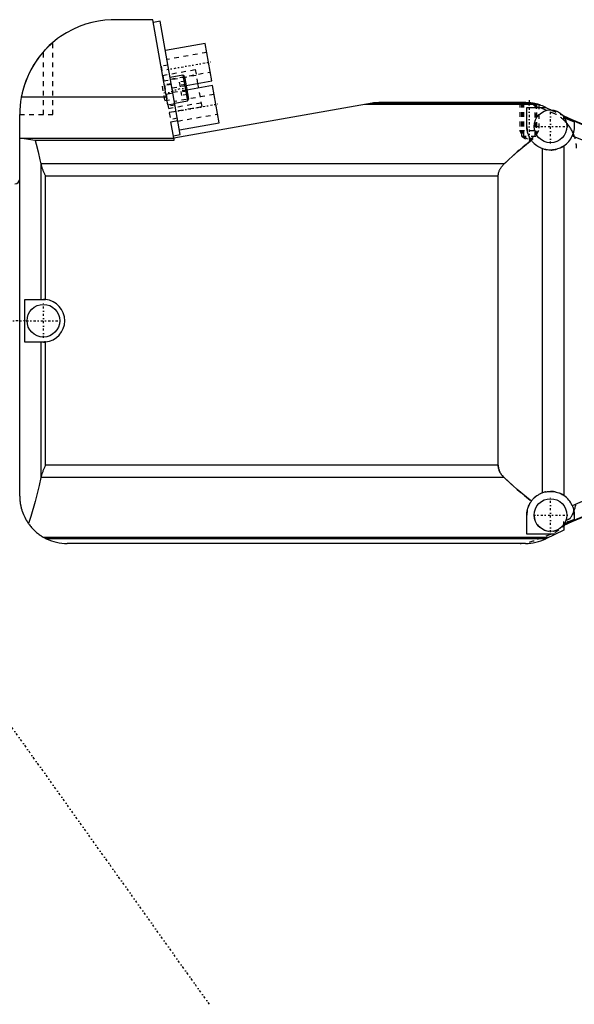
# Model space of a CAD drawing. Extents: x -216 to 415, y -1 to 641.
# Tile 7 of 8: x 164 to 282, y 426 to 634. Entities that reach past the tile are written whole.
import ezdxf

# ---------------------------------------------------------------- set-up
doc = ezdxf.new("R2010")
doc.units = 0
doc.linetypes.add('CENTER', pattern=[1.5, 0.45, -0.5, 0.05, -0.5])
doc.linetypes.add('DASHED', pattern=[2, 1, -1])
for name, color, linetype in [('AM_0', 7, 'CONTINUOUS'), ('AM_3', 7, 'DASHED'), ('AM_7', 7, 'CENTER')]:
    doc.layers.add(name, color=color, linetype=linetype)

msp = doc.modelspace()

# ---------------------------------------------------------------- linework, layer by layer
at = {"layer": 'AM_0', "color": 7, "linetype": 'CONTINUOUS'}
for p, q in [((192.6, 633.5), (184.5, 633.5)), ((195.77, 615.54), (192.6, 633.5)), ((194.17, 633.2), (192.7, 632.94)), ((198.39, 609.25), (194.17, 633.2)), ((203.64, 628.46), (195.26, 626.98)), ((205.02, 620.58), (203.64, 628.46)), ((198.92, 621.79), (196.26, 621.32)), ((199.27, 621.54), (198.92, 621.79)), ((198.92, 621.79), (199.88, 616.37)), ((199.27, 621.54), (200.12, 616.72)), ((199.61, 619.62), (205.02, 620.58)), ((205.2, 619.59), (199.78, 618.64)), ((202.29, 619.08), (202.12, 620.06)), ((206.59, 611.71), (205.2, 619.59)), ((195.48, 617.18), (164.84, 617.18)), ((195.37, 617.78), (196.84, 618.04)), ((195.77, 615.54), (197.24, 615.8)), ((238.85, 615.88), (197.01, 608.5)), ((197.22, 615.9), (199.88, 616.37)), ((199.88, 616.37), (200.12, 616.72)), ((273.98, 615.59), (237.22, 615.59)), ((272.71, 615.88), (238.84, 615.88)), ((271.93, 615.97), (239.55, 615.97)), ((271.11, 616), (240.24, 616)), ((271.5, 615.01), (275.49, 615.01)), ((271.5, 611), (271.5, 615.01)), ((273.13, 615.8), (273.23, 615.78)), ((275.51, 615), (276.7, 614.44)), ((164.5, 533), (164.5, 613.5)), ((279.01, 613.37), (279.33, 613.22)), ((279.33, 613.22), (279.33, 612.97)), ((196.4, 611.95), (197.87, 612.21)), ((197.01, 608.5), (196.4, 611.95)), ((198.22, 610.24), (206.59, 611.71)), ((281.5, 611.93), (281.5, 611)), ((196.92, 608.99), (198.39, 609.25)), ((164.5, 608.5), (197, 608.5)), ((167.77, 608.03), (164.5, 608.5)), ((197, 608.03), (167.77, 608.03)), ((197, 608.56), (197, 608.03)), ((279.33, 606.88), (279.33, 533.12)), ((274.76, 606.31), (274.76, 533.69)), ((266.72, 603.09), (168.97, 603.09)), ((168.97, 603.09), (168.99, 602.99)), ((168.99, 602.99), (168.99, 574.5)), ((265.47, 600.51), (169.93, 600.51)), ((169.93, 574.48), (169.93, 600.51)), ((265.47, 539.49), (265.47, 600.51)), ((165.59, 574.5), (169.5, 574.5)), ((165.59, 565.5), (165.59, 574.5)), ((169.5, 565.5), (165.59, 565.5)), ((168.99, 565.5), (168.99, 537.01)), ((169.93, 539.49), (169.93, 565.52)), ((265.47, 539.49), (169.93, 539.49)), ((168.99, 537.01), (168.97, 536.91)), ((266.72, 536.91), (168.97, 536.91)), ((271.5, 524.99), (271.5, 529)), ((281.5, 529), (281.5, 528.07)), ((279.33, 525.78), (275.51, 524)), ((279.33, 527.03), (279.33, 525.78)), ((276.12, 524.29), (169.59, 524.29)), ((275.51, 524), (170.14, 524)), ((277.64, 524.99), (271.5, 524.99)), ((271.19, 523), (174.5, 523))]:
    msp.add_line(p, q, dxfattribs=at)
for points in [[(184.5, 633.5, 0), (183.83, 633.49, 0), (182.47, 633.4, 0), (181.11, 633.21, 0), (180.42, 633.08, 0), (179.74, 632.92, 0), (178.37, 632.54, 0), (177.02, 632.05, 0), (175.69, 631.46, 0), (174.39, 630.76, 0), (173.13, 629.95, 0), (172.51, 629.51, 0), (171.91, 629.04, 0), (170.75, 628.03, 0), (169.66, 626.91, 0), (168.64, 625.69, 0), (167.71, 624.36, 0), (166.87, 622.94, 0), (166.49, 622.19, 0), (166.13, 621.41, 0), (165.52, 619.79, 0), (165.03, 618.08, 0), (164.84, 617.18, 0)], [(169.5, 626.73, 0), (169.57, 626.81, 0), (169.71, 626.96, 0), (169.85, 627.12, 0), (169.93, 627.2, 0), (170, 627.27, 0), (170.15, 627.43, 0), (170.29, 627.58, 0), (170.44, 627.72, 0), (170.52, 627.8, 0), (170.55, 627.83, 0), (170.57, 627.85, 0), (170.58, 627.86, 0), (170.59, 627.87, 0), (170.62, 627.9, 0), (170.64, 627.92, 0), (170.66, 627.94, 0), (170.68, 627.96, 0), (170.71, 627.98, 0), (170.72, 627.99, 0), (170.73, 628, 0), (170.75, 628.02, 0), (170.77, 628.05, 0), (170.78, 628.06, 0), (170.79, 628.07, 0), (170.82, 628.09, 0), (170.84, 628.11, 0), (170.85, 628.12, 0), (170.86, 628.13, 0), (170.88, 628.15, 0), (170.9, 628.16, 0), (170.92, 628.18, 0), (170.94, 628.2, 0), (170.96, 628.22, 0), (170.97, 628.23, 0), (170.98, 628.24, 0), (171, 628.26, 0), (171.02, 628.27, 0), (171.04, 628.29, 0), (171.06, 628.31, 0), (171.08, 628.33, 0), (171.08, 628.33, 0), (171.09, 628.34, 0), (171.11, 628.36, 0), (171.13, 628.37, 0), (171.15, 628.39, 0), (171.17, 628.41, 0), (171.18, 628.42, 0), (171.19, 628.43, 0), (171.2, 628.44, 0), (171.22, 628.45, 0), (171.23, 628.47, 0), (171.25, 628.48, 0), (171.27, 628.5, 0), (171.28, 628.51, 0), (171.29, 628.52, 0), (171.3, 628.52, 0), (171.31, 628.53, 0), (171.32, 628.55, 0), (171.34, 628.56, 0), (171.35, 628.57, 0), (171.36, 628.58, 0), (171.37, 628.59, 0), (171.38, 628.59, 0), (171.39, 628.6, 0), (171.4, 628.61, 0), (171.4, 628.62, 0), (171.41, 628.62, 0), (171.42, 628.63, 0), (171.43, 628.64, 0), (171.43, 628.64, 0), (171.44, 628.65, 0), (171.45, 628.65, 0), (171.45, 628.66, 0), (171.46, 628.67, 0), (171.47, 628.67, 0), (171.47, 628.68, 0), (171.48, 628.68, 0), (171.48, 628.68, 0), (171.48, 628.68, 0), (171.49, 628.69, 0), (171.49, 628.69, 0), (171.49, 628.69, 0), (171.5, 628.7, 0), (171.5, 628.7, 0), (171.5, 628.7, 0), (171.5, 628.7, 0), (171.5, 628.7, 0), (171.5, 628.7, 0)], [(239.55, 615.97, 0), (239.53, 615.97, 0), (239.49, 615.96, 0), (239.45, 615.96, 0), (239.43, 615.96, 0), (239.41, 615.96, 0), (239.37, 615.95, 0), (239.33, 615.95, 0), (239.3, 615.94, 0), (239.26, 615.94, 0), (239.22, 615.93, 0), (239.2, 615.93, 0), (239.18, 615.93, 0), (239.14, 615.92, 0), (239.1, 615.92, 0), (238.97, 615.9, 0), (238.85, 615.88, 0)], [(272.71, 615.88, 0), (272.58, 615.9, 0), (272.43, 615.92, 0), (272.39, 615.92, 0), (272.34, 615.93, 0), (272.32, 615.93, 0), (272.3, 615.93, 0), (272.25, 615.94, 0), (272.21, 615.94, 0), (272.17, 615.95, 0), (272.12, 615.95, 0), (272.08, 615.96, 0), (272.06, 615.96, 0), (272.04, 615.96, 0), (271.99, 615.96, 0), (271.95, 615.97, 0), (271.93, 615.97, 0)], [(273.98, 615.59, 0), (273.94, 615.6, 0), (273.86, 615.62, 0), (273.79, 615.65, 0), (273.75, 615.66, 0), (273.71, 615.67, 0), (273.63, 615.69, 0), (273.55, 615.71, 0), (273.48, 615.73, 0), (273.4, 615.74, 0), (273.33, 615.76, 0), (273.29, 615.77, 0), (273.25, 615.78, 0), (273.18, 615.79, 0), (273.11, 615.81, 0), (273.04, 615.82, 0), (272.97, 615.83, 0), (272.93, 615.84, 0), (272.92, 615.84, 0), (272.91, 615.84, 0), (272.9, 615.85, 0), (272.9, 615.85, 0), (272.89, 615.85, 0), (272.87, 615.85, 0), (272.87, 615.85, 0), (272.86, 615.85, 0), (272.85, 615.85, 0), (272.84, 615.86, 0), (272.84, 615.86, 0), (272.83, 615.86, 0), (272.82, 615.86, 0), (272.81, 615.86, 0), (272.8, 615.86, 0), (272.79, 615.86, 0), (272.78, 615.87, 0), (272.78, 615.87, 0), (272.77, 615.87, 0), (272.76, 615.87, 0), (272.76, 615.87, 0), (272.75, 615.87, 0), (272.74, 615.87, 0), (272.73, 615.87, 0), (272.73, 615.87, 0), (272.73, 615.88, 0), (272.72, 615.88, 0), (272.72, 615.88, 0), (272.72, 615.88, 0), (272.72, 615.88, 0), (272.71, 615.88, 0), (272.71, 615.88, 0), (272.71, 615.88, 0), (272.71, 615.88, 0), (272.71, 615.88, 0)], [(275.49, 615.01, 0), (275.26, 615.12, 0), (274.77, 615.32, 0), (274.47, 615.43, 0), (274.38, 615.46, 0), (274.29, 615.49, 0), (274.25, 615.51, 0), (274.2, 615.52, 0), (274.12, 615.55, 0), (274.03, 615.58, 0), (273.98, 615.59, 0)], [(272.46, 608.05, 0), (272.41, 608.12, 0), (272.31, 608.28, 0), (272.21, 608.43, 0), (272.16, 608.51, 0), (272.12, 608.59, 0), (272.03, 608.76, 0), (271.95, 608.92, 0), (271.88, 609.09, 0), (271.82, 609.25, 0), (271.76, 609.42, 0), (271.73, 609.51, 0), (271.7, 609.59, 0), (271.66, 609.76, 0), (271.62, 609.93, 0), (271.58, 610.1, 0), (271.55, 610.26, 0), (271.53, 610.43, 0), (271.52, 610.51, 0), (271.52, 610.6, 0), (271.51, 610.76, 0), (271.5, 610.92, 0), (271.5, 611, 0)], [(281.5, 611, 0), (281.5, 610.95, 0), (281.5, 610.85, 0), (281.49, 610.75, 0), (281.49, 610.7, 0), (281.49, 610.65, 0), (281.48, 610.55, 0), (281.47, 610.44, 0), (281.45, 610.33, 0), (281.44, 610.22, 0), (281.42, 610.11, 0), (281.41, 610.05, 0), (281.4, 609.99, 0), (281.37, 609.88, 0), (281.35, 609.77, 0), (281.31, 609.65, 0), (281.28, 609.54, 0), (281.24, 609.42, 0), (281.22, 609.36, 0), (281.2, 609.31, 0), (281.16, 609.19, 0), (281.12, 609.08, 0), (281.09, 609.03, 0)], [(167.77, 608.03, 0), (167.98, 607.23, 0), (168.39, 605.6, 0), (168.78, 603.94, 0), (168.97, 603.09, 0)], [(266.72, 603.09, 0), (267.62, 603.94, 0), (269.49, 605.61, 0), (271.45, 607.24, 0), (272.46, 608.05, 0)], [(274.76, 606.31, 0), (274.68, 606.34, 0), (274.53, 606.4, 0), (274.38, 606.47, 0), (274.31, 606.51, 0), (274.24, 606.54, 0), (274.09, 606.62, 0), (273.95, 606.7, 0), (273.81, 606.78, 0), (273.68, 606.87, 0), (273.55, 606.96, 0), (273.48, 607.01, 0), (273.42, 607.06, 0), (273.29, 607.16, 0), (273.17, 607.27, 0), (273.05, 607.38, 0), (272.94, 607.49, 0), (272.82, 607.61, 0), (272.77, 607.67, 0), (272.72, 607.73, 0), (272.61, 607.86, 0), (272.51, 607.98, 0), (272.46, 608.05, 0)], [(279.33, 606.88, 0), (279.21, 606.8, 0), (278.97, 606.65, 0), (278.73, 606.53, 0), (278.61, 606.47, 0), (278.49, 606.41, 0), (278.24, 606.31, 0), (277.98, 606.23, 0), (277.72, 606.15, 0), (277.45, 606.09, 0), (277.18, 606.05, 0), (277.04, 606.03, 0), (276.91, 606.02, 0), (276.64, 606, 0), (276.37, 606, 0), (276.11, 606.01, 0), (275.86, 606.04, 0), (275.62, 606.08, 0), (275.49, 606.1, 0), (275.37, 606.13, 0), (275.12, 606.19, 0), (274.88, 606.27, 0), (274.76, 606.31, 0)], [(168.99, 602.99, 0), (169.01, 602.92, 0), (169.04, 602.79, 0), (169.07, 602.66, 0), (169.09, 602.6, 0), (169.11, 602.53, 0), (169.15, 602.4, 0), (169.2, 602.27, 0), (169.25, 602.13, 0), (169.3, 601.99, 0), (169.36, 601.85, 0), (169.38, 601.78, 0), (169.41, 601.7, 0), (169.47, 601.56, 0), (169.53, 601.42, 0), (169.59, 601.27, 0), (169.66, 601.13, 0), (169.72, 600.99, 0), (169.75, 600.92, 0), (169.78, 600.85, 0), (169.84, 600.71, 0), (169.9, 600.58, 0), (169.93, 600.51, 0)], [(265.47, 600.51, 0), (265.47, 600.58, 0), (265.48, 600.73, 0), (265.49, 600.89, 0), (265.51, 600.96, 0), (265.52, 601.04, 0), (265.55, 601.19, 0), (265.59, 601.33, 0), (265.64, 601.48, 0), (265.69, 601.63, 0), (265.75, 601.78, 0), (265.79, 601.85, 0), (265.82, 601.92, 0), (265.9, 602.07, 0), (265.99, 602.21, 0), (266.08, 602.35, 0), (266.18, 602.49, 0), (266.29, 602.63, 0), (266.34, 602.7, 0), (266.4, 602.76, 0), (266.52, 602.9, 0), (266.65, 603.03, 0), (266.72, 603.09, 0)], [(169.5, 574.5, 0), (169.51, 574.5, 0), (169.53, 574.5, 0), (169.56, 574.5, 0), (169.57, 574.5, 0), (169.58, 574.5, 0), (169.6, 574.5, 0), (169.63, 574.5, 0), (169.65, 574.5, 0), (169.68, 574.5, 0), (169.7, 574.5, 0), (169.71, 574.49, 0), (169.73, 574.49, 0), (169.75, 574.49, 0), (169.77, 574.49, 0), (169.8, 574.49, 0), (169.82, 574.49, 0), (169.85, 574.49, 0), (169.86, 574.49, 0), (169.87, 574.48, 0), (169.9, 574.48, 0), (169.92, 574.48, 0), (169.93, 574.48, 0)], [(169.93, 565.52, 0), (169.92, 565.52, 0), (169.9, 565.52, 0), (169.87, 565.52, 0), (169.86, 565.51, 0), (169.85, 565.51, 0), (169.82, 565.51, 0), (169.8, 565.51, 0), (169.77, 565.51, 0), (169.75, 565.51, 0), (169.73, 565.51, 0), (169.71, 565.51, 0), (169.7, 565.5, 0), (169.68, 565.5, 0), (169.65, 565.5, 0), (169.63, 565.5, 0), (169.6, 565.5, 0), (169.58, 565.5, 0), (169.57, 565.5, 0), (169.56, 565.5, 0), (169.53, 565.5, 0), (169.51, 565.5, 0), (169.5, 565.5, 0)], [(169.93, 539.49, 0), (169.9, 539.42, 0), (169.84, 539.29, 0), (169.78, 539.15, 0), (169.75, 539.08, 0), (169.72, 539.01, 0), (169.66, 538.87, 0), (169.59, 538.73, 0), (169.53, 538.58, 0), (169.47, 538.44, 0), (169.41, 538.3, 0), (169.38, 538.22, 0), (169.36, 538.15, 0), (169.3, 538.01, 0), (169.25, 537.87, 0), (169.2, 537.73, 0), (169.15, 537.6, 0), (169.11, 537.47, 0), (169.09, 537.4, 0), (169.07, 537.34, 0), (169.04, 537.21, 0), (169.01, 537.08, 0), (168.99, 537.01, 0)], [(266.72, 536.91, 0), (266.65, 536.97, 0), (266.52, 537.1, 0), (266.4, 537.24, 0), (266.34, 537.3, 0), (266.29, 537.37, 0), (266.18, 537.51, 0), (266.08, 537.65, 0), (265.99, 537.79, 0), (265.9, 537.93, 0), (265.82, 538.08, 0), (265.79, 538.15, 0), (265.75, 538.22, 0), (265.69, 538.37, 0), (265.64, 538.52, 0), (265.59, 538.67, 0), (265.55, 538.81, 0), (265.52, 538.96, 0), (265.51, 539.04, 0), (265.49, 539.11, 0), (265.48, 539.27, 0), (265.47, 539.42, 0), (265.47, 539.49, 0)], [(168.97, 536.91, 0), (168.58, 535.2, 0), (167.74, 531.88, 0), (166.83, 528.72, 0), (166.35, 527.2, 0)], [(272.46, 531.95, 0), (271.45, 532.76, 0), (269.49, 534.39, 0), (267.62, 536.06, 0), (266.72, 536.91, 0)], [(274.76, 533.69, 0), (274.88, 533.73, 0), (275.12, 533.81, 0), (275.37, 533.87, 0), (275.49, 533.9, 0), (275.62, 533.92, 0), (275.86, 533.96, 0), (276.11, 533.99, 0), (276.37, 534, 0), (276.64, 534, 0), (276.91, 533.98, 0), (277.04, 533.97, 0), (277.18, 533.95, 0), (277.45, 533.91, 0), (277.72, 533.85, 0), (277.98, 533.77, 0), (278.24, 533.69, 0), (278.49, 533.59, 0), (278.61, 533.53, 0), (278.73, 533.47, 0), (278.97, 533.35, 0), (279.21, 533.2, 0), (279.33, 533.12, 0)], [(164.5, 533, 0), (164.5, 532.97, 0), (164.5, 532.91, 0), (164.5, 532.86, 0), (164.5, 532.83, 0), (164.5, 532.8, 0), (164.5, 532.74, 0), (164.5, 532.69, 0), (164.51, 532.63, 0), (164.51, 532.57, 0), (164.51, 532.51, 0), (164.51, 532.48, 0), (164.51, 532.46, 0), (164.52, 532.4, 0), (164.52, 532.34, 0), (164.53, 532.28, 0), (164.53, 532.23, 0), (164.53, 532.17, 0), (164.54, 532.14, 0), (164.54, 532.11, 0), (164.54, 532.06, 0), (164.55, 532, 0), (164.55, 531.97, 0), (164.56, 531.94, 0), (164.56, 531.89, 0), (164.57, 531.83, 0), (164.57, 531.8, 0), (164.58, 531.77, 0), (164.58, 531.72, 0), (164.59, 531.66, 0), (164.6, 531.6, 0), (164.61, 531.55, 0), (164.61, 531.49, 0), (164.62, 531.46, 0), (164.62, 531.43, 0), (164.63, 531.38, 0), (164.64, 531.32, 0), (164.65, 531.26, 0), (164.66, 531.21, 0), (164.67, 531.15, 0), (164.68, 531.12, 0), (164.68, 531.09, 0), (164.69, 531.04, 0), (164.71, 530.98, 0), (164.72, 530.93, 0), (164.73, 530.87, 0), (164.74, 530.81, 0), (164.75, 530.79, 0), (164.75, 530.76, 0), (164.77, 530.7, 0), (164.78, 530.65, 0), (164.83, 530.45, 0), (164.92, 530.12, 0), (164.97, 529.96, 0), (165.03, 529.79, 0), (165.14, 529.47, 0), (165.27, 529.15, 0), (165.41, 528.84, 0), (165.56, 528.53, 0), (165.71, 528.22, 0), (165.8, 528.07, 0), (165.88, 527.92, 0), (166.06, 527.63, 0), (166.25, 527.34, 0), (166.35, 527.2, 0)], [(271.5, 529, 0), (271.5, 529.08, 0), (271.51, 529.24, 0), (271.52, 529.4, 0), (271.52, 529.49, 0), (271.53, 529.57, 0), (271.55, 529.74, 0), (271.58, 529.9, 0), (271.62, 530.07, 0), (271.66, 530.24, 0), (271.7, 530.41, 0), (271.73, 530.49, 0), (271.76, 530.58, 0), (271.82, 530.75, 0), (271.88, 530.91, 0), (271.95, 531.08, 0), (272.03, 531.24, 0), (272.12, 531.41, 0), (272.16, 531.49, 0), (272.21, 531.57, 0), (272.31, 531.72, 0), (272.41, 531.88, 0), (272.46, 531.95, 0)], [(272.46, 531.95, 0), (272.51, 532.02, 0), (272.61, 532.14, 0), (272.72, 532.27, 0), (272.77, 532.33, 0), (272.82, 532.39, 0), (272.94, 532.51, 0), (273.05, 532.62, 0), (273.17, 532.73, 0), (273.29, 532.84, 0), (273.42, 532.94, 0), (273.48, 532.99, 0), (273.55, 533.04, 0), (273.68, 533.13, 0), (273.81, 533.22, 0), (273.95, 533.3, 0), (274.09, 533.38, 0), (274.24, 533.46, 0), (274.31, 533.49, 0), (274.38, 533.53, 0), (274.53, 533.6, 0), (274.68, 533.66, 0), (274.76, 533.69, 0)], [(281.09, 530.97, 0), (281.12, 530.92, 0), (281.16, 530.8, 0), (281.21, 530.69, 0), (281.23, 530.63, 0), (281.24, 530.58, 0), (281.28, 530.46, 0), (281.31, 530.35, 0), (281.35, 530.23, 0), (281.37, 530.12, 0), (281.4, 530, 0), (281.41, 529.95, 0), (281.42, 529.89, 0), (281.44, 529.78, 0), (281.45, 529.67, 0), (281.47, 529.56, 0), (281.48, 529.45, 0), (281.49, 529.35, 0), (281.49, 529.3, 0), (281.49, 529.25, 0), (281.5, 529.15, 0), (281.5, 529.05, 0), (281.5, 529, 0)], [(166.35, 527.2, 0), (166.42, 527.11, 0), (166.56, 526.92, 0), (166.71, 526.73, 0), (166.78, 526.64, 0), (166.86, 526.55, 0), (167.02, 526.37, 0), (167.18, 526.19, 0), (167.35, 526.01, 0), (167.52, 525.84, 0), (167.69, 525.67, 0), (167.78, 525.59, 0), (167.87, 525.51, 0), (168.06, 525.35, 0), (168.25, 525.19, 0), (168.45, 525.04, 0), (168.64, 524.89, 0), (168.85, 524.75, 0), (168.95, 524.68, 0), (169.06, 524.61, 0), (169.27, 524.48, 0), (169.48, 524.35, 0), (169.59, 524.29, 0)], [(169.59, 524.29, 0), (169.62, 524.27, 0), (169.66, 524.25, 0), (169.7, 524.23, 0), (169.72, 524.22, 0), (169.74, 524.21, 0), (169.78, 524.18, 0), (169.82, 524.16, 0), (169.86, 524.14, 0), (169.9, 524.12, 0), (169.94, 524.1, 0), (169.96, 524.09, 0), (169.97, 524.08, 0), (170.01, 524.07, 0), (170.02, 524.06, 0), (170.03, 524.06, 0), (170.03, 524.05, 0), (170.04, 524.05, 0), (170.04, 524.05, 0), (170.04, 524.05, 0), (170.05, 524.05, 0), (170.05, 524.04, 0), (170.06, 524.04, 0), (170.06, 524.04, 0), (170.06, 524.04, 0), (170.07, 524.04, 0), (170.07, 524.03, 0), (170.07, 524.03, 0), (170.08, 524.03, 0), (170.08, 524.03, 0), (170.09, 524.03, 0), (170.09, 524.03, 0), (170.09, 524.03, 0), (170.09, 524.02, 0), (170.1, 524.02, 0), (170.1, 524.02, 0), (170.1, 524.02, 0), (170.11, 524.02, 0), (170.11, 524.02, 0), (170.11, 524.02, 0), (170.11, 524.01, 0), (170.12, 524.01, 0), (170.12, 524.01, 0), (170.12, 524.01, 0), (170.12, 524.01, 0), (170.12, 524.01, 0), (170.12, 524.01, 0), (170.12, 524.01, 0), (170.13, 524.01, 0), (170.13, 524.01, 0), (170.13, 524.01, 0), (170.13, 524, 0), (170.13, 524, 0), (170.13, 524, 0), (170.14, 524, 0), (170.14, 524, 0), (170.14, 524, 0), (170.14, 524, 0), (170.14, 524, 0), (170.14, 524, 0), (170.14, 524, 0), (170.14, 524, 0), (170.14, 524, 0), (170.14, 524, 0), (170.14, 524, 0)]]:
    msp.add_polyline3d(points, dxfattribs=at)
for centre in [(276.5, 611), (169.5, 570), (276.5, 529)]:
    msp.add_circle(centre, 3.45, dxfattribs=at)
for centre, radius, start, end in [((184.5, 613.5), 20, 138.5904, 180), ((240.24, 608), 8, 90, 94.9635), ((271.15, 606), 10, 85.5546, 90.2345), ((271.15, 606), 10, 64.157, 65.6246), ((335.57, 736.89), 135.89, 245.5522, 270), ((335.57, 736.89), 135.99, 245.5712, 269.1278), ((335.57, 736.89), 136.16, 245.6399, 246.6021), ((276.5, 611), 5, 304.4718, 336.7383), ((335.57, 736.89), 138.99, 246.9237, 269.1469), ((163.5, 599.87), 1, 270, 0), ((169.5, 570), 4.5, 275.5066, 84.4934), ((335.57, 403.11), 138.99, 90.8531, 113.0763), ((335.57, 403.11), 135.99, 90.8722, 114.4288), ((335.57, 403.11), 135.89, 90, 114.4478), ((276.5, 529), 5, 23.2617, 55.5282), ((335.57, 403.11), 136.16, 113.3979, 114.3601), ((273.51, 532.9), 8.5, 313.2509, 315.2713), ((174.5, 533), 10, 244.1581, 270), ((271.15, 533), 10, 270.2345, 295.843)]:
    msp.add_arc(centre, radius, start, end, dxfattribs=at)
at = {"layer": 'AM_3', "color": 6, "linetype": 'DASHED'}
for p, q in [((171.5, 613.5), (171.5, 628.7)), ((169.5, 613.5), (169.5, 626.73)), ((203.97, 626.58), (195.59, 625.11)), ((195.8, 623.93), (194.33, 623.67)), ((194.33, 623.67), (196.31, 612.44)), ((194.66, 621.75), (201.61, 622.97)), ((194.87, 620.59), (201.81, 621.81)), ((196.32, 620.97), (204.69, 622.45)), ((202.12, 620.06), (201.61, 622.97)), ((196.52, 619.84), (194.55, 619.49)), ((194.55, 619.49), (195.09, 616.44)), ((196.5, 620), (195.02, 619.74)), ((196.65, 619.1), (199.61, 619.62)), ((199.45, 620.54), (198.17, 620.31)), ((198.17, 620.31), (198.66, 617.49)), ((199.57, 619.83), (198.29, 619.61)), ((202.98, 615.19), (202.29, 619.08)), ((199.78, 618.64), (196.83, 618.12)), ((205.53, 617.72), (197.16, 616.25)), ((199.82, 618.42), (198.54, 618.2)), ((199.94, 617.72), (198.66, 617.49)), ((195.09, 616.44), (197.06, 616.79)), ((197.29, 615.47), (195.82, 615.21)), ((195.89, 614.78), (202.84, 616)), ((196.04, 613.97), (202.98, 615.19)), ((270, 616), (270, 610.1)), ((270.38, 616), (270.38, 608.9)), ((270.5, 616), (270.5, 610.1)), ((270.77, 616), (270.77, 608.9)), ((271.11, 616), (271.15, 616)), ((271.48, 615.99), (271.57, 615.99)), ((272.44, 615.92), (272.53, 615.9)), ((272.83, 615.86), (272.89, 615.85)), ((272.89, 615.85), (273.13, 615.8)), ((273.23, 608.9), (273.23, 615.78)), ((273.5, 615.72), (273.5, 610.1)), ((273.62, 608.9), (273.62, 615.69)), ((277.42, 613.65), (273.75, 615.12)), ((274, 615.59), (274, 610.1)), ((164.5, 613.5), (171.5, 613.5)), ((197.89, 612.11), (206.26, 613.58)), ((276.7, 614.44), (279.01, 613.37)), ((279.33, 612.3), (279.33, 613.18)), ((279.33, 612.89), (279.41, 612.85)), ((197.78, 612.7), (196.31, 612.44)), ((270.38, 609.44), (270, 610.1)), ((270, 610.1), (274, 610.1)), ((270.38, 608.9), (272, 607.96)), ((270.38, 608.9), (273.62, 608.9)), ((270.77, 609.44), (270.5, 610.1)), ((270.77, 608.9), (272, 608.19)), ((272, 608.19), (273.23, 608.9)), ((272, 607.96), (273.62, 608.9)), ((273.23, 609.44), (273.5, 610.1)), ((273.62, 609.44), (274, 610.1)), ((279.33, 526.82), (279.33, 527.65)), ((279.41, 527.15), (279.33, 527.11)), ((273.75, 523.88), (277.42, 525.35))]:
    msp.add_line(p, q, dxfattribs=at)
for points in [[(271.11, 616, 0), (271.12, 616, 0), (271.15, 616, 0), (271.18, 616, 0), (271.19, 616, 0), (271.21, 616, 0), (271.24, 616, 0), (271.27, 616, 0), (271.3, 616, 0), (271.33, 616, 0), (271.36, 616, 0), (271.37, 616, 0), (271.39, 616, 0), (271.42, 616, 0), (271.45, 616, 0), (271.48, 615.99, 0), (271.51, 615.99, 0), (271.54, 615.99, 0), (271.56, 615.99, 0), (271.57, 615.99, 0), (271.6, 615.99, 0), (271.64, 615.99, 0), (271.65, 615.99, 0), (271.67, 615.99, 0), (271.7, 615.98, 0), (271.73, 615.98, 0), (271.75, 615.98, 0), (271.76, 615.98, 0), (271.8, 615.98, 0), (271.83, 615.98, 0), (271.86, 615.97, 0), (271.89, 615.97, 0), (271.92, 615.97, 0), (271.94, 615.97, 0), (271.95, 615.97, 0), (271.99, 615.97, 0), (272.02, 615.96, 0), (272.05, 615.96, 0), (272.08, 615.96, 0), (272.11, 615.95, 0), (272.13, 615.95, 0), (272.14, 615.95, 0), (272.17, 615.95, 0), (272.21, 615.94, 0), (272.24, 615.94, 0), (272.27, 615.94, 0), (272.3, 615.93, 0), (272.32, 615.93, 0), (272.33, 615.93, 0), (272.36, 615.93, 0), (272.4, 615.92, 0), (272.43, 615.92, 0), (272.46, 615.91, 0), (272.49, 615.91, 0), (272.51, 615.91, 0), (272.52, 615.91, 0), (272.55, 615.9, 0), (272.58, 615.9, 0), (272.61, 615.89, 0), (272.64, 615.89, 0), (272.67, 615.88, 0), (272.69, 615.88, 0), (272.7, 615.88, 0), (272.73, 615.87, 0), (272.76, 615.87, 0), (272.78, 615.87, 0), (272.79, 615.86, 0), (272.82, 615.86, 0), (272.85, 615.86, 0), (272.86, 615.85, 0), (272.87, 615.85, 0), (272.9, 615.85, 0), (272.93, 615.84, 0), (272.95, 615.84, 0), (272.98, 615.83, 0), (273, 615.83, 0), (273.02, 615.82, 0), (273.03, 615.82, 0), (273.05, 615.82, 0), (273.08, 615.81, 0), (273.1, 615.81, 0), (273.12, 615.8, 0), (273.15, 615.8, 0), (273.16, 615.8, 0), (273.17, 615.79, 0), (273.19, 615.79, 0), (273.21, 615.79, 0), (273.23, 615.78, 0), (273.25, 615.78, 0), (273.27, 615.77, 0), (273.28, 615.77, 0), (273.29, 615.77, 0), (273.31, 615.76, 0), (273.33, 615.76, 0), (273.35, 615.76, 0), (273.36, 615.75, 0), (273.38, 615.75, 0), (273.39, 615.75, 0), (273.4, 615.74, 0), (273.41, 615.74, 0), (273.43, 615.74, 0), (273.45, 615.73, 0), (273.46, 615.73, 0), (273.47, 615.73, 0), (273.48, 615.72, 0), (273.49, 615.72, 0), (273.5, 615.72, 0), (273.51, 615.72, 0), (273.52, 615.72, 0), (273.52, 615.71, 0), (273.53, 615.71, 0), (273.54, 615.71, 0), (273.55, 615.71, 0), (273.55, 615.71, 0), (273.56, 615.7, 0), (273.57, 615.7, 0), (273.58, 615.7, 0), (273.59, 615.7, 0), (273.59, 615.7, 0), (273.6, 615.7, 0), (273.6, 615.7, 0), (273.6, 615.69, 0), (273.61, 615.69, 0), (273.61, 615.69, 0), (273.61, 615.69, 0), (273.62, 615.69, 0), (273.62, 615.69, 0), (273.62, 615.69, 0), (273.62, 615.69, 0), (273.62, 615.69, 0), (273.62, 615.69, 0)], [(271.15, 616, 0), (271.16, 616, 0), (271.17, 616, 0), (271.19, 616, 0), (271.2, 616, 0), (271.2, 616, 0), (271.22, 616, 0), (271.24, 616, 0), (271.26, 616, 0), (271.27, 616, 0), (271.29, 616, 0), (271.3, 616, 0), (271.31, 616, 0), (271.33, 616, 0), (271.35, 616, 0), (271.37, 616, 0), (271.39, 616, 0), (271.41, 616, 0), (271.42, 616, 0), (271.43, 616, 0), (271.45, 616, 0), (271.47, 616, 0), (271.48, 615.99, 0)], [(271.57, 615.99, 0), (271.59, 615.99, 0), (271.64, 615.99, 0), (271.69, 615.99, 0), (271.71, 615.98, 0), (271.74, 615.98, 0), (271.78, 615.98, 0), (271.83, 615.98, 0), (271.88, 615.97, 0), (271.93, 615.97, 0), (271.98, 615.97, 0), (272, 615.96, 0), (272.03, 615.96, 0), (272.07, 615.96, 0), (272.12, 615.95, 0), (272.17, 615.95, 0), (272.22, 615.94, 0), (272.27, 615.94, 0), (272.29, 615.93, 0), (272.32, 615.93, 0), (272.37, 615.93, 0), (272.41, 615.92, 0), (272.44, 615.92, 0)], [(272.53, 615.9, 0), (272.54, 615.9, 0), (272.56, 615.9, 0), (272.57, 615.9, 0), (272.58, 615.9, 0), (272.59, 615.9, 0), (272.61, 615.89, 0), (272.63, 615.89, 0), (272.65, 615.89, 0), (272.66, 615.89, 0), (272.68, 615.88, 0), (272.69, 615.88, 0), (272.7, 615.88, 0), (272.71, 615.88, 0), (272.73, 615.87, 0), (272.75, 615.87, 0), (272.76, 615.87, 0), (272.78, 615.87, 0), (272.79, 615.87, 0), (272.8, 615.86, 0), (272.81, 615.86, 0), (272.83, 615.86, 0), (272.83, 615.86, 0)], [(281.52, 608.95, 0), (281.48, 609.05, 0), (281.41, 609.24, 0), (281.32, 609.44, 0), (281.28, 609.54, 0), (281.24, 609.64, 0), (281.14, 609.84, 0), (281.04, 610.03, 0), (280.94, 610.23, 0), (280.82, 610.43, 0), (280.7, 610.63, 0), (280.64, 610.73, 0), (280.57, 610.83, 0), (280.44, 611.02, 0), (280.3, 611.21, 0), (280.16, 611.39, 0), (280.02, 611.57, 0), (279.87, 611.74, 0), (279.79, 611.82, 0), (279.72, 611.91, 0), (279.56, 612.07, 0), (279.41, 612.22, 0), (279.33, 612.3, 0)], [(272.46, 608.05, 0), (271.45, 607.24, 0), (269.49, 605.61, 0), (267.62, 603.94, 0), (266.72, 603.09, 0)], [(265.47, 539.49, 0), (265.47, 539.42, 0), (265.48, 539.27, 0), (265.49, 539.11, 0), (265.51, 539.04, 0), (265.52, 538.96, 0), (265.55, 538.81, 0), (265.59, 538.67, 0), (265.64, 538.52, 0), (265.69, 538.37, 0), (265.75, 538.22, 0), (265.79, 538.15, 0), (265.82, 538.08, 0), (265.9, 537.93, 0), (265.99, 537.79, 0), (266.08, 537.65, 0), (266.18, 537.51, 0), (266.29, 537.37, 0), (266.34, 537.3, 0), (266.4, 537.24, 0), (266.52, 537.1, 0), (266.65, 536.97, 0), (266.72, 536.91, 0)], [(266.72, 536.91, 0), (267.62, 536.06, 0), (269.49, 534.39, 0), (271.45, 532.76, 0), (272.46, 531.95, 0)], [(280.61, 528.22, 0), (280.65, 528.29, 0), (280.73, 528.42, 0), (280.81, 528.55, 0), (280.85, 528.62, 0), (280.89, 528.69, 0), (280.98, 528.84, 0), (281.06, 528.99, 0), (281.13, 529.14, 0), (281.21, 529.3, 0), (281.28, 529.47, 0), (281.32, 529.55, 0), (281.36, 529.64, 0), (281.42, 529.81, 0), (281.49, 529.98, 0), (281.55, 530.16, 0), (281.61, 530.34, 0), (281.67, 530.53, 0), (281.7, 530.62, 0), (281.72, 530.71, 0), (281.77, 530.9, 0), (281.81, 531.09, 0), (281.83, 531.18, 0)]]:
    msp.add_polyline3d(points, dxfattribs=at)
for centre, radius, start, end in [((269.62, 606.01), 10, 65.6246, 87.2652), ((273.51, 606.1), 8.5, 46.7491, 62.5813), ((276.5, 611), 5, 180, 304.4718), ((276.5, 611), 5, 336.7383, 0), ((273.51, 606.1), 8.5, 2.1249, 19.559), ((169.5, 570), 4.5, 84.4934, 90), ((169.5, 570), 4.5, 270, 275.5066), ((276.5, 529), 5, 55.5282, 180), ((276.5, 529), 5, 0, 23.2617), ((276.5, 529), 3.45, 180, 325.1138), ((335.57, 403.11), 136.65, 113.7162, 114.3023), ((273.51, 532.9), 8.5, 315.2713, 326.6587), ((273.51, 532.9), 8.5, 297.4187, 313.2509), ((269.62, 532.99), 10, 272.7348, 294.3754)]:
    msp.add_arc(centre, radius, start, end, dxfattribs=at)
at = {"layer": 'AM_7', "color": 4, "linetype": 'CENTER'}
for p, q in [((195.54, 622.97), (204.75, 624.59)), ((199.84, 619.16), (196.59, 618.58)), ((196.89, 618.33), (194.72, 617.95)), ((197.1, 614.1), (206.31, 615.73)), ((272, 616.51), (272, 607.56)), ((276.5, 607.38), (276.5, 614.62)), ((272.88, 611), (280.12, 611)), ((169.5, 566.38), (169.5, 573.62)), ((165.72, 570), (159.9, 570)), ((165.88, 570), (173.12, 570)), ((276.5, 525.38), (276.5, 532.62)), ((272.88, 529), (280.12, 529)), ((204.53, 425.79), (158.25, 490.69))]:
    msp.add_line(p, q, dxfattribs=at)

doc.saveas('drawing.dxf')
